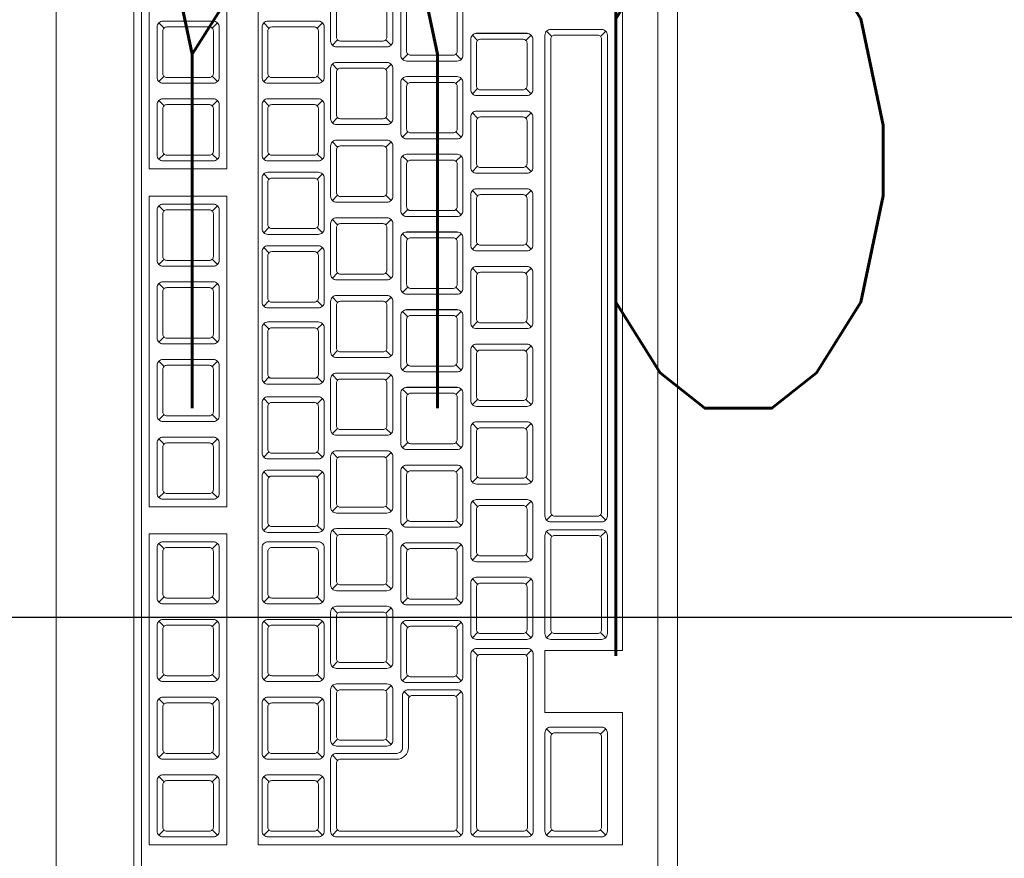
# Model space of a CAD drawing. Header units: millimetres. Extents: x 24385 to 79107, y -56478 to -23676.
# Tile 237 of 256: x 28360 to 28385, y -25867 to -25845. Entities that reach past the tile are written whole.
import ezdxf
from ezdxf.enums import TextEntityAlignment as Align

# ---------------------------------------------------------------- set-up
doc = ezdxf.new("R2010")
doc.units = ezdxf.units.MM
doc.header["$LTSCALE"] = 2
for name, color, linetype, lineweight in [('0_OPIS', 7, 'Continuous', 13), ('3DPLAN_A_TABELKA POMIESZCZEŃ', 7, 'Continuous', 0), ('Opisy', 7, 'Continuous', 13)]:
    doc.layers.add(name, color=color, linetype=linetype, lineweight=lineweight)
for name, color, linetype in [('3DPLAN_A_KRESKOWANIE 1', 253, 'Continuous'), ('3DPLAN_A_OPIS', 8, 'Continuous'), ('_WLK_oznaczenia', 211, 'Continuous')]:
    doc.layers.add(name, color=color, linetype=linetype)
doc.layers.add('FURNITURE ZD 1 500', color=7, linetype='Continuous', lineweight=13, true_color=0x9fa8a5)
doc.styles.add('ARIAL', font='arial.ttf')
doc.styles.add('GRZEJNIK', font='simplex.shx', dxfattribs={"width": 0.7})

# ---------------------------------------------------------------- blocks, each defined once
blk = doc.blocks.new('kondygnacja -1')
at = {"layer": '3DPLAN_A_KRESKOWANIE 1'}
h = blk.add_hatch(dxfattribs=at)
h.set_pattern_fill('ANSI31', color=256, scale=7.5, style=0)
h.set_pattern_definition([(45, (23044.838, -26883.88), (-16.83798, 16.83798), [])])
h.paths.add_polyline_path([(31677.485, -24430.84), (30214.868, -24430.84), (30214.868, -24470.84), (30429.606, -24470.84), (30429.606, -24477.84), (30447.606, -24477.84), (30447.606, -24818.84), (30476.606, -24818.84), (30476.606, -24470.84), (31012.606, -24470.84), (31012.606, -24478.84), (31079.606, -24478.84), (31079.606, -24470.84), (31638.606, -24470.84), (31638.606, -25036.84), (31079.606, -25036.84), (31079.606, -25028.84), (31012.606, -25028.84), (31012.606, -25036.84), (30611.38, -25036.84), (30611.38, -25072.84), (31023.606, -25072.84), (31034.606, -25082.84), (31034.606, -25330.84), (31023.606, -25340.84), (30831.396, -25340.84, -0.038531), (30832.58, -25356.183), (30832.58, -25371.84), (31079.606, -25371.84), (31079.606, -25072.84), (31638.606, -25072.84), (31638.606, -25943.84), (30832.58, -25943.84), (30832.58, -26009.84), (31677.485, -26009.84)])
h.paths.add_polyline_path([(30682.606, -26009.84), (30832.58, -26009.84), (30832.58, -25943.84), (30760.606, -25943.84), (30760.606, -25454.668), (30735.606, -25464.584), (30735.606, -25943.84), (30682.606, -25943.84)])
h.paths.add_polyline_path([(30679.606, -25371.84), (30735.606, -25371.84), (30735.606, -25464.584), (30760.606, -25454.668), (30760.606, -25371.84), (30832.58, -25371.84), (30832.58, -25356.183, 0.038531), (30831.396, -25340.84), (30679.606, -25340.84)])
h.paths.add_polyline_path([(30355.83, -25371.84), (30425.606, -25371.84), (30425.606, -25379.84), (30463.606, -25379.84), (30463.606, -25424.739), (30471.606, -25424.739), (30471.606, -25395.84), (30533.606, -25395.84), (30533.606, -25371.84), (30576.606, -25371.84), (30576.606, -25341.84), (30472.606, -25341.84), (30472.606, -25326.84), (30427.606, -25326.84), (30427.606, -25341.84), (30355.83, -25341.84)])
h.paths.add_polyline_path([(30456.606, -25936.84), (30425.606, -25936.84), (30425.606, -25945.84), (30380.606, -25945.84), (30380.606, -26009.84), (30512.606, -26009.84), (30512.606, -25943.84), (30466.606, -25943.84), (30466.606, -25712.84), (30456.606, -25712.84)])
h.paths.add_polyline_path([(28888.606, -25941.84), (28888.606, -26009.84), (29013.606, -26009.84), (29013.606, -25941.84)])
h.paths.add_polyline_path([(28591.166, -26009.84), (28591.166, -25944.84), (28547.606, -25944.84), (28547.606, -26009.84)])
h.paths.add_polyline_path([(28624.606, -25870.534), (28654.797, -25870.534), (28654.797, -25924.534), (28624.606, -25924.534), (28624.606, -25944.84), (28591.166, -25944.84), (28591.166, -26009.84), (28713.606, -26009.84), (28713.606, -25941.84), (28672.606, -25941.84), (28672.606, -25932.84), (28657.606, -25932.84), (28657.606, -25716.84), (28624.606, -25716.84)])
h.paths.add_polyline_path([(28372.606, -25944.84), (28328.606, -25944.84), (28328.606, -25907.84), (28282.606, -25907.84), (28282.606, -25944.84), (28248.606, -25944.84), (28248.606, -26009.84), (28372.606, -26009.84)])
h.paths.add_polyline_path([(28092.606, -25563.84), (28054.606, -25563.84), (28054.606, -25383.84), (28067.602, -25383.84), (28067.606, -25375.84), (28340.606, -25375.84), (28340.606, -25341.84), (28070.606, -25341.84), (28070.606, -25332.84), (28030.606, -25332.84), (28030.606, -25395.598), (28048.707, -25395.598), (28048.707, -25449.598), (28030.606, -25449.598), (28030.606, -26009.84), (28073.606, -26009.84), (28073.606, -25944.84), (28054.606, -25944.84), (28054.606, -25668.84), (28092.606, -25668.84)])
h.paths.add_polyline_path([(27949.606, -25495.746), (27949.606, -25507.746), (27983.295, -25507.746), (27983.295, -25521.746), (27949.606, -25521.746), (27949.606, -25531.84), (27999.606, -25531.84), (27999.606, -25934.84), (27982.606, -25934.84), (27982.606, -25942.84), (27947.606, -25942.84), (27947.606, -26009.84), (28026.624, -26009.84), (28026.624, -25449.598), (27999.606, -25449.598), (27999.606, -25463.84), (27949.606, -25463.84), (27949.606, -25481.746), (27983.295, -25481.746), (27983.295, -25495.746)])
h.paths.add_polyline_path([(27982.606, -25361.84), (27952.606, -25361.84), (27952.606, -25332.84), (28026.624, -25332.84), (28026.624, -25395.598), (27999.606, -25395.598), (27999.606, -25377.84), (27982.606, -25377.84)])
h.paths.add_polyline_path([(26818.606, -25892.84), (26781.485, -25892.84), (26781.485, -26009.84), (26894.541, -26009.84), (26894.541, -25942.84), (26830.606, -25942.84), (26830.606, -25930.84), (26818.606, -25930.84)])
h.paths.add_polyline_path([(26894.541, -26009.84), (27115.936, -26009.84), (27115.936, -25942.84), (26894.541, -25942.84)])
h.paths.add_polyline_path([(27115.936, -25942.84), (27115.936, -26009.84), (27466.606, -26009.84), (27466.606, -25942.84), (27427.606, -25942.84), (27427.606, -25933.84), (27384.606, -25933.84), (27384.606, -25942.84)])
h.paths.add_polyline_path([(27641.606, -25942.84), (27641.606, -26009.84), (27802.606, -26009.84), (27802.606, -25942.84)])
h.paths.add_polyline_path([(30621.105, -25040.467), (30688.374, -25040.467), (30688.374, -25072.867), (30621.105, -25072.867)], flags=24)
at = {"layer": 'FURNITURE ZD 1 500', "lineweight": 0}
for p, q in [((28365.706, -25866.49), (28365.706, -25837.59)), ((28375.094, -25842.19), (28375.094, -25861.49)), ((28363.285, -25845.467), (28363.15, -25845.332)), ((28364.526, -25845.467), (28364.662, -25845.332)), ((28365.988, -25845.467), (28365.853, -25845.332)), ((28367.23, -25845.467), (28367.365, -25845.332)), ((28371.362, -25845.784), (28371.227, -25845.649)), ((28371.326, -25845.602), (28372.634, -25845.602)), ((28372.603, -25845.784), (28372.739, -25845.649)), ((28373.273, -25845.68), (28373.137, -25845.544)), ((28374.523, -25845.68), (28374.659, -25845.544)), ((28367.755, -25845.771), (28367.62, -25845.907)), ((28368.996, -25845.771), (28369.132, -25845.907)), ((28369.562, -25846.138), (28369.427, -25846.273)), ((28370.804, -25846.138), (28370.939, -25846.273)), ((28367.755, -25846.53), (28367.62, -25846.395)), ((28368.996, -25846.53), (28369.132, -25846.395)), ((28363.285, -25846.709), (28363.15, -25846.844)), ((28364.526, -25846.709), (28364.662, -25846.844)), ((28365.988, -25846.709), (28365.853, -25846.844)), ((28367.23, -25846.709), (28367.365, -25846.844)), ((28369.526, -25846.715), (28370.835, -25846.715)), ((28369.562, -25846.897), (28369.427, -25846.761)), ((28370.804, -25846.897), (28370.939, -25846.761)), ((28371.362, -25847.025), (28371.227, -25847.161)), ((28372.603, -25847.025), (28372.739, -25847.161)), ((28363.285, -25847.467), (28363.15, -25847.332)), ((28364.526, -25847.467), (28364.662, -25847.332)), ((28365.988, -25847.467), (28365.853, -25847.332)), ((28367.23, -25847.467), (28367.365, -25847.332)), ((28371.362, -25847.784), (28371.227, -25847.649)), ((28371.326, -25847.602), (28372.634, -25847.602)), ((28372.603, -25847.784), (28372.739, -25847.649)), ((28367.755, -25847.771), (28367.62, -25847.907)), ((28368.996, -25847.771), (28369.132, -25847.907)), ((28369.562, -25848.138), (28369.427, -25848.273)), ((28370.804, -25848.138), (28370.939, -25848.273)), ((28367.755, -25848.53), (28367.62, -25848.395)), ((28368.996, -25848.53), (28369.132, -25848.395)), ((28363.285, -25848.709), (28363.15, -25848.844)), ((28364.526, -25848.709), (28364.662, -25848.844)), ((28365.988, -25848.709), (28365.853, -25848.844)), ((28367.23, -25848.709), (28367.365, -25848.844)), ((28369.562, -25848.897), (28369.427, -25848.761)), ((28369.526, -25848.715), (28370.835, -25848.715)), ((28370.804, -25848.897), (28370.939, -25848.761)), ((28371.362, -25849.025), (28371.227, -25849.161)), ((28372.603, -25849.025), (28372.739, -25849.161)), ((28365.988, -25849.357), (28365.853, -25849.222)), ((28367.23, -25849.357), (28367.365, -25849.222)), ((28367.755, -25849.771), (28367.62, -25849.907)), ((28368.996, -25849.771), (28369.132, -25849.907)), ((28371.362, -25849.784), (28371.227, -25849.649)), ((28371.326, -25849.602), (28372.634, -25849.602)), ((28372.603, -25849.784), (28372.739, -25849.649)), ((28363.285, -25850.177), (28363.15, -25850.042)), ((28364.526, -25850.177), (28364.662, -25850.042)), ((28369.562, -25850.138), (28369.427, -25850.273)), ((28370.804, -25850.138), (28370.939, -25850.273)), ((28367.755, -25850.53), (28367.62, -25850.395)), ((28368.996, -25850.53), (28369.132, -25850.395)), ((28365.988, -25850.598), (28365.853, -25850.734)), ((28367.23, -25850.598), (28367.365, -25850.734)), ((28369.562, -25850.897), (28369.427, -25850.761)), ((28369.526, -25850.715), (28370.835, -25850.715)), ((28370.804, -25850.897), (28370.939, -25850.761)), ((28371.362, -25851.025), (28371.227, -25851.161)), ((28372.603, -25851.025), (28372.739, -25851.161)), ((28365.988, -25851.251), (28365.853, -25851.115)), ((28367.23, -25851.251), (28367.365, -25851.115)), ((28363.285, -25851.419), (28363.15, -25851.554)), ((28364.526, -25851.419), (28364.662, -25851.554)), ((28367.755, -25851.771), (28367.62, -25851.907)), ((28368.996, -25851.771), (28369.132, -25851.907)), ((28371.362, -25851.784), (28371.227, -25851.649)), ((28371.326, -25851.602), (28372.634, -25851.602)), ((28372.603, -25851.784), (28372.739, -25851.649)), ((28363.285, -25852.177), (28363.15, -25852.042)), ((28364.526, -25852.177), (28364.662, -25852.042)), ((28369.562, -25852.138), (28369.427, -25852.273)), ((28370.804, -25852.138), (28370.939, -25852.273)), ((28365.988, -25852.492), (28365.853, -25852.628)), ((28367.23, -25852.492), (28367.365, -25852.628)), ((28367.755, -25852.53), (28367.62, -25852.395)), ((28368.996, -25852.53), (28369.132, -25852.395)), ((28369.562, -25852.897), (28369.427, -25852.761)), ((28369.526, -25852.715), (28370.835, -25852.715)), ((28370.804, -25852.897), (28370.939, -25852.761)), ((28365.988, -25853.213), (28365.853, -25853.077)), ((28367.23, -25853.213), (28367.365, -25853.077)), ((28371.362, -25853.025), (28371.227, -25853.161)), ((28372.603, -25853.025), (28372.739, -25853.161)), ((28363.285, -25853.419), (28363.15, -25853.554)), ((28364.526, -25853.419), (28364.662, -25853.554)), ((28367.755, -25853.771), (28367.62, -25853.907)), ((28368.996, -25853.771), (28369.132, -25853.907)), ((28371.362, -25853.784), (28371.227, -25853.649)), ((28371.326, -25853.602), (28372.634, -25853.602)), ((28372.603, -25853.784), (28372.739, -25853.649)), ((28363.285, -25854.177), (28363.15, -25854.042)), ((28364.526, -25854.177), (28364.662, -25854.042)), ((28369.562, -25854.138), (28369.427, -25854.273)), ((28370.804, -25854.138), (28370.939, -25854.273)), ((28365.988, -25854.454), (28365.853, -25854.589)), ((28367.23, -25854.454), (28367.365, -25854.589)), ((28367.755, -25854.53), (28367.62, -25854.395)), ((28368.996, -25854.53), (28369.132, -25854.395)), ((28369.562, -25854.897), (28369.427, -25854.761)), ((28369.526, -25854.715), (28370.835, -25854.715)), ((28370.804, -25854.897), (28370.939, -25854.761)), ((28365.988, -25855.137), (28365.853, -25855.002)), ((28367.23, -25855.137), (28367.365, -25855.002)), ((28371.362, -25855.025), (28371.227, -25855.161)), ((28372.603, -25855.025), (28372.739, -25855.161)), ((28363.285, -25855.419), (28363.15, -25855.554)), ((28364.526, -25855.419), (28364.662, -25855.554)), ((28371.326, -25855.602), (28372.634, -25855.602)), ((28367.755, -25855.771), (28367.62, -25855.907)), ((28368.996, -25855.771), (28369.132, -25855.907)), ((28371.362, -25855.784), (28371.227, -25855.649)), ((28372.603, -25855.784), (28372.739, -25855.649)), ((28363.285, -25856.177), (28363.15, -25856.042)), ((28364.526, -25856.177), (28364.662, -25856.042)), ((28365.988, -25856.378), (28365.853, -25856.514)), ((28367.23, -25856.378), (28367.365, -25856.514)), ((28369.562, -25856.138), (28369.427, -25856.273)), ((28370.804, -25856.138), (28370.939, -25856.273)), ((28367.755, -25856.53), (28367.62, -25856.395)), ((28368.996, -25856.53), (28369.132, -25856.395)), ((28369.562, -25856.897), (28369.427, -25856.761)), ((28369.526, -25856.715), (28370.835, -25856.715)), ((28370.804, -25856.897), (28370.939, -25856.761)), ((28365.988, -25857.028), (28365.853, -25856.893)), ((28367.23, -25857.028), (28367.365, -25856.893)), ((28371.362, -25857.025), (28371.227, -25857.161)), ((28372.603, -25857.025), (28372.739, -25857.161)), ((28363.285, -25857.419), (28363.15, -25857.554)), ((28364.526, -25857.419), (28364.662, -25857.554)), ((28371.362, -25857.784), (28371.227, -25857.649)), ((28371.326, -25857.602), (28372.634, -25857.602)), ((28372.603, -25857.784), (28372.739, -25857.649)), ((28367.755, -25857.771), (28367.62, -25857.907)), ((28368.996, -25857.771), (28369.132, -25857.907)), ((28369.562, -25858.138), (28369.427, -25858.273)), ((28370.804, -25858.138), (28370.939, -25858.273)), ((28373.273, -25858), (28373.137, -25858.136)), ((28374.523, -25858), (28374.659, -25858.136)), ((28365.988, -25858.27), (28365.853, -25858.405)), ((28367.23, -25858.27), (28367.365, -25858.405)), ((28367.755, -25858.53), (28367.62, -25858.395)), ((28368.996, -25858.53), (28369.132, -25858.395)), ((28373.273, -25858.559), (28373.137, -25858.424)), ((28374.523, -25858.559), (28374.659, -25858.424)), ((28363.285, -25858.869), (28363.15, -25858.734)), ((28364.526, -25858.869), (28364.662, -25858.734)), ((28369.562, -25858.897), (28369.427, -25858.761)), ((28369.526, -25858.715), (28370.835, -25858.715)), ((28370.804, -25858.897), (28370.939, -25858.761)), ((28371.362, -25859.025), (28371.227, -25859.161)), ((28372.603, -25859.025), (28372.739, -25859.161)), ((28371.362, -25859.784), (28371.227, -25859.649)), ((28371.326, -25859.602), (28372.634, -25859.602)), ((28372.603, -25859.784), (28372.739, -25859.649)), ((28367.755, -25859.771), (28367.62, -25859.907)), ((28368.996, -25859.771), (28369.132, -25859.907)), ((28363.285, -25860.11), (28363.15, -25860.246)), ((28364.526, -25860.11), (28364.662, -25860.246)), ((28365.99, -25860.11), (28365.854, -25860.246)), ((28367.231, -25860.11), (28367.366, -25860.246)), ((28369.562, -25860.138), (28369.427, -25860.273)), ((28370.804, -25860.138), (28370.939, -25860.273)), ((28367.755, -25860.53), (28367.62, -25860.395)), ((28368.996, -25860.53), (28369.132, -25860.395)), ((28363.285, -25860.869), (28363.15, -25860.734)), ((28364.526, -25860.869), (28364.662, -25860.734)), ((28365.99, -25860.869), (28365.854, -25860.734)), ((28367.231, -25860.869), (28367.366, -25860.734)), ((28369.562, -25860.897), (28369.427, -25860.761)), ((28369.526, -25860.715), (28370.835, -25860.715)), ((28370.804, -25860.897), (28370.939, -25860.761)), ((28371.362, -25861.025), (28371.227, -25861.161)), ((28372.603, -25861.025), (28372.739, -25861.161)), ((28373.273, -25861.025), (28373.137, -25861.161)), ((28374.523, -25861.025), (28374.659, -25861.161)), ((28371.364, -25861.618), (28371.228, -25861.483)), ((28372.614, -25861.618), (28372.75, -25861.483)), ((28373.094, -25861.49), (28375.094, -25861.49)), ((28373.094, -25861.49), (28373.094, -25863.09)), ((28367.755, -25861.771), (28367.62, -25861.907)), ((28368.996, -25861.771), (28369.132, -25861.907)), ((28363.285, -25862.11), (28363.15, -25862.246)), ((28364.526, -25862.11), (28364.662, -25862.246)), ((28365.99, -25862.11), (28365.854, -25862.246)), ((28367.231, -25862.11), (28367.366, -25862.246)), ((28369.562, -25862.138), (28369.427, -25862.273)), ((28370.804, -25862.138), (28370.939, -25862.273)), ((28367.755, -25862.53), (28367.62, -25862.395)), ((28368.996, -25862.53), (28369.132, -25862.395)), ((28369.471, -25862.545), (28369.606, -25862.68)), ((28370.939, -25862.545), (28370.804, -25862.68)), ((28363.285, -25862.869), (28363.15, -25862.734)), ((28364.526, -25862.869), (28364.662, -25862.734)), ((28365.99, -25862.869), (28365.854, -25862.734)), ((28367.231, -25862.869), (28367.366, -25862.734)), ((28373.094, -25863.09), (28375.094, -25863.09)), ((28375.094, -25863.09), (28375.094, -25866.49)), ((28373.273, -25863.642), (28373.137, -25863.506)), ((28374.523, -25863.642), (28374.659, -25863.506)), ((28367.755, -25863.771), (28367.62, -25863.907)), ((28368.996, -25863.771), (28369.132, -25863.907)), ((28363.285, -25864.11), (28363.15, -25864.246)), ((28364.526, -25864.11), (28364.662, -25864.246)), ((28365.99, -25864.11), (28365.854, -25864.246)), ((28367.231, -25864.11), (28367.366, -25864.246)), ((28367.62, -25864.184), (28367.755, -25864.319)), ((28363.285, -25864.869), (28363.15, -25864.734)), ((28364.526, -25864.869), (28364.662, -25864.734)), ((28365.99, -25864.869), (28365.854, -25864.734)), ((28367.231, -25864.869), (28367.366, -25864.734)), ((28363.285, -25866.11), (28363.15, -25866.246)), ((28364.526, -25866.11), (28364.662, -25866.246)), ((28365.99, -25866.11), (28365.854, -25866.246)), ((28367.231, -25866.11), (28367.366, -25866.246)), ((28367.62, -25866.246), (28367.755, -25866.11)), ((28370.939, -25866.246), (28370.804, -25866.11)), ((28371.364, -25866.11), (28371.228, -25866.246)), ((28372.614, -25866.11), (28372.75, -25866.246)), ((28373.273, -25866.108), (28373.137, -25866.243)), ((28374.523, -25866.108), (28374.659, -25866.243)), ((28365.706, -25866.49), (28375.094, -25866.49))]:
    blk.add_line(p, q, dxfattribs=at)
for points in [[(28360.706, -25836.59), (28376.306, -25836.59, -0.414214), (28376.506, -25836.79), (28376.506, -25882.39, -0.414214), (28376.306, -25882.59), (28360.706, -25882.59, -0.414214), (28360.506, -25882.39), (28360.506, -25836.79, -0.414214)], [(28367.726, -25845.951, -0.414214), (28367.576, -25845.801), (28367.576, -25844.501, -0.414214), (28367.726, -25844.351), (28369.026, -25844.351, -0.414214), (28369.176, -25844.501), (28369.176, -25845.801, -0.414214), (28369.026, -25845.951)], [(28367.726, -25845.701), (28367.726, -25844.601, -0.414214), (28367.826, -25844.501), (28368.926, -25844.501, -0.414214), (28369.026, -25844.601), (28369.026, -25845.701, -0.414214), (28368.926, -25845.801), (28367.826, -25845.801, -0.414214)], [(28369.533, -25846.317, -0.414214), (28369.383, -25846.167), (28369.383, -25844.867, -0.414214), (28369.533, -25844.717), (28370.833, -25844.717, -0.414214), (28370.983, -25844.867), (28370.983, -25846.167, -0.414214), (28370.833, -25846.317)], [(28369.533, -25846.067), (28369.533, -25844.967, -0.414214), (28369.633, -25844.867), (28370.733, -25844.867, -0.414214), (28370.833, -25844.967), (28370.833, -25846.067, -0.414214), (28370.733, -25846.167), (28369.633, -25846.167, -0.414214)], [(28363.256, -25846.888, -0.414214), (28363.106, -25846.738), (28363.106, -25845.438, -0.414214), (28363.256, -25845.288), (28364.556, -25845.288, -0.414214), (28364.706, -25845.438), (28364.706, -25846.738, -0.414214), (28364.556, -25846.888)], [(28363.256, -25846.638), (28363.256, -25845.538, -0.414214), (28363.356, -25845.438), (28364.456, -25845.438, -0.414214), (28364.556, -25845.538), (28364.556, -25846.638, -0.414214), (28364.456, -25846.738), (28363.356, -25846.738, -0.414214)], [(28365.959, -25846.888, -0.414214), (28365.809, -25846.738), (28365.809, -25845.438, -0.414214), (28365.959, -25845.288), (28367.259, -25845.288, -0.414214), (28367.409, -25845.438), (28367.409, -25846.738, -0.414214), (28367.259, -25846.888)], [(28365.959, -25846.638), (28365.959, -25845.538, -0.414214), (28366.059, -25845.438), (28367.159, -25845.438, -0.414214), (28367.259, -25845.538), (28367.259, -25846.638, -0.414214), (28367.159, -25846.738), (28366.059, -25846.738, -0.414214)], [(28371.333, -25847.205, -0.414214), (28371.183, -25847.055), (28371.183, -25845.755, -0.414214), (28371.333, -25845.605), (28372.633, -25845.605, -0.414214), (28372.783, -25845.755), (28372.783, -25847.055, -0.414214), (28372.633, -25847.205)], [(28374.552, -25858.18), (28373.244, -25858.18, -0.414214), (28373.094, -25858.03), (28373.094, -25845.65, -0.414214), (28373.244, -25845.5), (28374.552, -25845.5, -0.414214), (28374.702, -25845.65), (28374.702, -25858.03, -0.414214)], [(28374.452, -25845.65), (28373.344, -25845.65, 0.414214), (28373.244, -25845.75), (28373.244, -25857.93, 0.414214), (28373.344, -25858.03), (28374.452, -25858.03, 0.414214), (28374.552, -25857.93), (28374.552, -25845.75, 0.414214)], [(28371.333, -25846.955), (28371.333, -25845.855, -0.414214), (28371.433, -25845.755), (28372.533, -25845.755, -0.414214), (28372.633, -25845.855), (28372.633, -25846.955, -0.414214), (28372.533, -25847.055), (28371.433, -25847.055, -0.414214)], [(28367.726, -25847.951, -0.414214), (28367.576, -25847.801), (28367.576, -25846.501, -0.414214), (28367.726, -25846.351), (28369.026, -25846.351, -0.414214), (28369.176, -25846.501), (28369.176, -25847.801, -0.414214), (28369.026, -25847.951)], [(28367.726, -25847.701), (28367.726, -25846.601, -0.414214), (28367.826, -25846.501), (28368.926, -25846.501, -0.414214), (28369.026, -25846.601), (28369.026, -25847.701, -0.414214), (28368.926, -25847.801), (28367.826, -25847.801, -0.414214)], [(28369.533, -25848.317, -0.414214), (28369.383, -25848.167), (28369.383, -25846.867, -0.414214), (28369.533, -25846.717), (28370.833, -25846.717, -0.414214), (28370.983, -25846.867), (28370.983, -25848.167, -0.414214), (28370.833, -25848.317)], [(28369.533, -25848.067), (28369.533, -25846.967, -0.414214), (28369.633, -25846.867), (28370.733, -25846.867, -0.414214), (28370.833, -25846.967), (28370.833, -25848.067, -0.414214), (28370.733, -25848.167), (28369.633, -25848.167, -0.414214)], [(28363.256, -25848.888, -0.414214), (28363.106, -25848.738), (28363.106, -25847.438, -0.414214), (28363.256, -25847.288), (28364.556, -25847.288, -0.414214), (28364.706, -25847.438), (28364.706, -25848.738, -0.414214), (28364.556, -25848.888)], [(28363.256, -25848.638), (28363.256, -25847.538, -0.414214), (28363.356, -25847.438), (28364.456, -25847.438, -0.414214), (28364.556, -25847.538), (28364.556, -25848.638, -0.414214), (28364.456, -25848.738), (28363.356, -25848.738, -0.414214)], [(28365.959, -25848.888, -0.414214), (28365.809, -25848.738), (28365.809, -25847.438, -0.414214), (28365.959, -25847.288), (28367.259, -25847.288, -0.414214), (28367.409, -25847.438), (28367.409, -25848.738, -0.414214), (28367.259, -25848.888)], [(28365.959, -25848.638), (28365.959, -25847.538, -0.414214), (28366.059, -25847.438), (28367.159, -25847.438, -0.414214), (28367.259, -25847.538), (28367.259, -25848.638, -0.414214), (28367.159, -25848.738), (28366.059, -25848.738, -0.414214)], [(28371.333, -25849.205, -0.414214), (28371.183, -25849.055), (28371.183, -25847.755, -0.414214), (28371.333, -25847.605), (28372.633, -25847.605, -0.414214), (28372.783, -25847.755), (28372.783, -25849.055, -0.414214), (28372.633, -25849.205)], [(28371.333, -25848.955), (28371.333, -25847.855, -0.414214), (28371.433, -25847.755), (28372.533, -25847.755, -0.414214), (28372.633, -25847.855), (28372.633, -25848.955, -0.414214), (28372.533, -25849.055), (28371.433, -25849.055, -0.414214)], [(28367.726, -25849.951, -0.414214), (28367.576, -25849.801), (28367.576, -25848.501, -0.414214), (28367.726, -25848.351), (28369.026, -25848.351, -0.414214), (28369.176, -25848.501), (28369.176, -25849.801, -0.414214), (28369.026, -25849.951)], [(28367.726, -25849.701), (28367.726, -25848.601, -0.414214), (28367.826, -25848.501), (28368.926, -25848.501, -0.414214), (28369.026, -25848.601), (28369.026, -25849.701, -0.414214), (28368.926, -25849.801), (28367.826, -25849.801, -0.414214)], [(28369.533, -25850.317, -0.414214), (28369.383, -25850.167), (28369.383, -25848.867, -0.414214), (28369.533, -25848.717), (28370.833, -25848.717, -0.414214), (28370.983, -25848.867), (28370.983, -25850.167, -0.414214), (28370.833, -25850.317)], [(28369.533, -25850.067), (28369.533, -25848.967, -0.414214), (28369.633, -25848.867), (28370.733, -25848.867, -0.414214), (28370.833, -25848.967), (28370.833, -25850.067, -0.414214), (28370.733, -25850.167), (28369.633, -25850.167, -0.414214)], [(28365.959, -25850.778, -0.414214), (28365.809, -25850.628), (28365.809, -25849.328, -0.414214), (28365.959, -25849.178), (28367.259, -25849.178, -0.414214), (28367.409, -25849.328), (28367.409, -25850.628, -0.414214), (28367.259, -25850.778)], [(28365.959, -25850.528), (28365.959, -25849.428, -0.414214), (28366.059, -25849.328), (28367.159, -25849.328, -0.414214), (28367.259, -25849.428), (28367.259, -25850.528, -0.414214), (28367.159, -25850.628), (28366.059, -25850.628, -0.414214)], [(28371.333, -25851.205, -0.414214), (28371.183, -25851.055), (28371.183, -25849.755, -0.414214), (28371.333, -25849.605), (28372.633, -25849.605, -0.414214), (28372.783, -25849.755), (28372.783, -25851.055, -0.414214), (28372.633, -25851.205)], [(28371.333, -25850.955), (28371.333, -25849.855, -0.414214), (28371.433, -25849.755), (28372.533, -25849.755, -0.414214), (28372.633, -25849.855), (28372.633, -25850.955, -0.414214), (28372.533, -25851.055), (28371.433, -25851.055, -0.414214)], [(28363.256, -25851.598, -0.414214), (28363.106, -25851.448), (28363.106, -25850.148, -0.414214), (28363.256, -25849.998), (28364.556, -25849.998, -0.414214), (28364.706, -25850.148), (28364.706, -25851.448, -0.414214), (28364.556, -25851.598)], [(28363.256, -25851.348), (28363.256, -25850.248, -0.414214), (28363.356, -25850.148), (28364.456, -25850.148, -0.414214), (28364.556, -25850.248), (28364.556, -25851.348, -0.414214), (28364.456, -25851.448), (28363.356, -25851.448, -0.414214)], [(28367.726, -25851.951, -0.414214), (28367.576, -25851.801), (28367.576, -25850.501, -0.414214), (28367.726, -25850.351), (28369.026, -25850.351, -0.414214), (28369.176, -25850.501), (28369.176, -25851.801, -0.414214), (28369.026, -25851.951)], [(28367.726, -25851.701), (28367.726, -25850.601, -0.414214), (28367.826, -25850.501), (28368.926, -25850.501, -0.414214), (28369.026, -25850.601), (28369.026, -25851.701, -0.414214), (28368.926, -25851.801), (28367.826, -25851.801, -0.414214)], [(28369.533, -25852.317, -0.414214), (28369.383, -25852.167), (28369.383, -25850.867, -0.414214), (28369.533, -25850.717), (28370.833, -25850.717, -0.414214), (28370.983, -25850.867), (28370.983, -25852.167, -0.414214), (28370.833, -25852.317)], [(28369.533, -25852.067), (28369.533, -25850.967, -0.414214), (28369.633, -25850.867), (28370.733, -25850.867, -0.414214), (28370.833, -25850.967), (28370.833, -25852.067, -0.414214), (28370.733, -25852.167), (28369.633, -25852.167, -0.414214)], [(28365.959, -25852.672, -0.414214), (28365.809, -25852.522), (28365.809, -25851.222, -0.414214), (28365.959, -25851.072), (28367.259, -25851.072, -0.414214), (28367.409, -25851.222), (28367.409, -25852.522, -0.414214), (28367.259, -25852.672)], [(28365.959, -25852.422), (28365.959, -25851.322, -0.414214), (28366.059, -25851.222), (28367.159, -25851.222, -0.414214), (28367.259, -25851.322), (28367.259, -25852.422, -0.414214), (28367.159, -25852.522), (28366.059, -25852.522, -0.414214)], [(28371.333, -25853.205, -0.414214), (28371.183, -25853.055), (28371.183, -25851.755, -0.414214), (28371.333, -25851.605), (28372.633, -25851.605, -0.414214), (28372.783, -25851.755), (28372.783, -25853.055, -0.414214), (28372.633, -25853.205)], [(28371.333, -25852.955), (28371.333, -25851.855, -0.414214), (28371.433, -25851.755), (28372.533, -25851.755, -0.414214), (28372.633, -25851.855), (28372.633, -25852.955, -0.414214), (28372.533, -25853.055), (28371.433, -25853.055, -0.414214)], [(28363.256, -25853.598, -0.414214), (28363.106, -25853.448), (28363.106, -25852.148, -0.414214), (28363.256, -25851.998), (28364.556, -25851.998, -0.414214), (28364.706, -25852.148), (28364.706, -25853.448, -0.414214), (28364.556, -25853.598)], [(28363.256, -25853.348), (28363.256, -25852.248, -0.414214), (28363.356, -25852.148), (28364.456, -25852.148, -0.414214), (28364.556, -25852.248), (28364.556, -25853.348, -0.414214), (28364.456, -25853.448), (28363.356, -25853.448, -0.414214)], [(28367.726, -25853.951, -0.414214), (28367.576, -25853.801), (28367.576, -25852.501, -0.414214), (28367.726, -25852.351), (28369.026, -25852.351, -0.414214), (28369.176, -25852.501), (28369.176, -25853.801, -0.414214), (28369.026, -25853.951)], [(28367.726, -25853.701), (28367.726, -25852.601, -0.414214), (28367.826, -25852.501), (28368.926, -25852.501, -0.414214), (28369.026, -25852.601), (28369.026, -25853.701, -0.414214), (28368.926, -25853.801), (28367.826, -25853.801, -0.414214)], [(28369.533, -25854.317, -0.414214), (28369.383, -25854.167), (28369.383, -25852.867, -0.414214), (28369.533, -25852.717), (28370.833, -25852.717, -0.414214), (28370.983, -25852.867), (28370.983, -25854.167, -0.414214), (28370.833, -25854.317)], [(28365.959, -25854.633, -0.414214), (28365.809, -25854.483), (28365.809, -25853.183, -0.414214), (28365.959, -25853.033), (28367.259, -25853.033, -0.414214), (28367.409, -25853.183), (28367.409, -25854.483, -0.414214), (28367.259, -25854.633)], [(28369.533, -25854.067), (28369.533, -25852.967, -0.414214), (28369.633, -25852.867), (28370.733, -25852.867, -0.414214), (28370.833, -25852.967), (28370.833, -25854.067, -0.414214), (28370.733, -25854.167), (28369.633, -25854.167, -0.414214)], [(28365.959, -25854.383), (28365.959, -25853.283, -0.414214), (28366.059, -25853.183), (28367.159, -25853.183, -0.414214), (28367.259, -25853.283), (28367.259, -25854.383, -0.414214), (28367.159, -25854.483), (28366.059, -25854.483, -0.414214)], [(28371.333, -25855.205, -0.414214), (28371.183, -25855.055), (28371.183, -25853.755, -0.414214), (28371.333, -25853.605), (28372.633, -25853.605, -0.414214), (28372.783, -25853.755), (28372.783, -25855.055, -0.414214), (28372.633, -25855.205)], [(28371.333, -25854.955), (28371.333, -25853.855, -0.414214), (28371.433, -25853.755), (28372.533, -25853.755, -0.414214), (28372.633, -25853.855), (28372.633, -25854.955, -0.414214), (28372.533, -25855.055), (28371.433, -25855.055, -0.414214)], [(28363.256, -25855.598, -0.414214), (28363.106, -25855.448), (28363.106, -25854.148, -0.414214), (28363.256, -25853.998), (28364.556, -25853.998, -0.414214), (28364.706, -25854.148), (28364.706, -25855.448, -0.414214), (28364.556, -25855.598)], [(28363.256, -25855.348), (28363.256, -25854.248, -0.414214), (28363.356, -25854.148), (28364.456, -25854.148, -0.414214), (28364.556, -25854.248), (28364.556, -25855.348, -0.414214), (28364.456, -25855.448), (28363.356, -25855.448, -0.414214)], [(28367.726, -25855.951, -0.414214), (28367.576, -25855.801), (28367.576, -25854.501, -0.414214), (28367.726, -25854.351), (28369.026, -25854.351, -0.414214), (28369.176, -25854.501), (28369.176, -25855.801, -0.414214), (28369.026, -25855.951)], [(28367.726, -25855.701), (28367.726, -25854.601, -0.414214), (28367.826, -25854.501), (28368.926, -25854.501, -0.414214), (28369.026, -25854.601), (28369.026, -25855.701, -0.414214), (28368.926, -25855.801), (28367.826, -25855.801, -0.414214)], [(28369.533, -25856.317, -0.414214), (28369.383, -25856.167), (28369.383, -25854.867, -0.414214), (28369.533, -25854.717), (28370.833, -25854.717, -0.414214), (28370.983, -25854.867), (28370.983, -25856.167, -0.414214), (28370.833, -25856.317)], [(28365.959, -25856.558, -0.414214), (28365.809, -25856.408), (28365.809, -25855.108, -0.414214), (28365.959, -25854.958), (28367.259, -25854.958, -0.414214), (28367.409, -25855.108), (28367.409, -25856.408, -0.414214), (28367.259, -25856.558)], [(28365.959, -25856.308), (28365.959, -25855.208, -0.414214), (28366.059, -25855.108), (28367.159, -25855.108, -0.414214), (28367.259, -25855.208), (28367.259, -25856.308, -0.414214), (28367.159, -25856.408), (28366.059, -25856.408, -0.414214)], [(28369.533, -25856.067), (28369.533, -25854.967, -0.414214), (28369.633, -25854.867), (28370.733, -25854.867, -0.414214), (28370.833, -25854.967), (28370.833, -25856.067, -0.414214), (28370.733, -25856.167), (28369.633, -25856.167, -0.414214)], [(28371.333, -25857.205, -0.414214), (28371.183, -25857.055), (28371.183, -25855.755, -0.414214), (28371.333, -25855.605), (28372.633, -25855.605, -0.414214), (28372.783, -25855.755), (28372.783, -25857.055, -0.414214), (28372.633, -25857.205)], [(28371.333, -25856.955), (28371.333, -25855.855, -0.414214), (28371.433, -25855.755), (28372.533, -25855.755, -0.414214), (28372.633, -25855.855), (28372.633, -25856.955, -0.414214), (28372.533, -25857.055), (28371.433, -25857.055, -0.414214)], [(28363.256, -25857.598, -0.414214), (28363.106, -25857.448), (28363.106, -25856.148, -0.414214), (28363.256, -25855.998), (28364.556, -25855.998, -0.414214), (28364.706, -25856.148), (28364.706, -25857.448, -0.414214), (28364.556, -25857.598)], [(28363.256, -25857.348), (28363.256, -25856.248, -0.414214), (28363.356, -25856.148), (28364.456, -25856.148, -0.414214), (28364.556, -25856.248), (28364.556, -25857.348, -0.414214), (28364.456, -25857.448), (28363.356, -25857.448, -0.414214)], [(28367.726, -25857.951, -0.414214), (28367.576, -25857.801), (28367.576, -25856.501, -0.414214), (28367.726, -25856.351), (28369.026, -25856.351, -0.414214), (28369.176, -25856.501), (28369.176, -25857.801, -0.414214), (28369.026, -25857.951)], [(28367.726, -25857.701), (28367.726, -25856.601, -0.414214), (28367.826, -25856.501), (28368.926, -25856.501, -0.414214), (28369.026, -25856.601), (28369.026, -25857.701, -0.414214), (28368.926, -25857.801), (28367.826, -25857.801, -0.414214)], [(28365.959, -25858.449, -0.414214), (28365.809, -25858.299), (28365.809, -25856.999, -0.414214), (28365.959, -25856.849), (28367.259, -25856.849, -0.414214), (28367.409, -25856.999), (28367.409, -25858.299, -0.414214), (28367.259, -25858.449)], [(28369.533, -25858.317, -0.414214), (28369.383, -25858.167), (28369.383, -25856.867, -0.414214), (28369.533, -25856.717), (28370.833, -25856.717, -0.414214), (28370.983, -25856.867), (28370.983, -25858.167, -0.414214), (28370.833, -25858.317)], [(28369.533, -25858.067), (28369.533, -25856.967, -0.414214), (28369.633, -25856.867), (28370.733, -25856.867, -0.414214), (28370.833, -25856.967), (28370.833, -25858.067, -0.414214), (28370.733, -25858.167), (28369.633, -25858.167, -0.414214)], [(28365.959, -25858.199), (28365.959, -25857.099, -0.414214), (28366.059, -25856.999), (28367.159, -25856.999, -0.414214), (28367.259, -25857.099), (28367.259, -25858.199, -0.414214), (28367.159, -25858.299), (28366.059, -25858.299, -0.414214)], [(28371.333, -25859.205, -0.414214), (28371.183, -25859.055), (28371.183, -25857.755, -0.414214), (28371.333, -25857.605), (28372.633, -25857.605, -0.414214), (28372.783, -25857.755), (28372.783, -25859.055, -0.414214), (28372.633, -25859.205)], [(28371.333, -25858.955), (28371.333, -25857.855, -0.414214), (28371.433, -25857.755), (28372.533, -25857.755, -0.414214), (28372.633, -25857.855), (28372.633, -25858.955, -0.414214), (28372.533, -25859.055), (28371.433, -25859.055, -0.414214)], [(28367.726, -25859.951, -0.414214), (28367.576, -25859.801), (28367.576, -25858.501, -0.414214), (28367.726, -25858.351), (28369.026, -25858.351, -0.414214), (28369.176, -25858.501), (28369.176, -25859.801, -0.414214), (28369.026, -25859.951)], [(28373.094, -25858.53), (28373.094, -25861.055, 0.414214), (28373.244, -25861.205), (28374.552, -25861.205, 0.414214), (28374.702, -25861.055), (28374.702, -25858.53, 0.414214), (28374.552, -25858.38), (28373.244, -25858.38, 0.414214)], [(28367.726, -25859.701), (28367.726, -25858.601, -0.414214), (28367.826, -25858.501), (28368.926, -25858.501, -0.414214), (28369.026, -25858.601), (28369.026, -25859.701, -0.414214), (28368.926, -25859.801), (28367.826, -25859.801, -0.414214)], [(28373.344, -25861.055), (28374.452, -25861.055, 0.414214), (28374.552, -25860.955), (28374.552, -25858.63, 0.414214), (28374.452, -25858.53), (28373.344, -25858.53, 0.414214), (28373.244, -25858.63), (28373.244, -25860.955, 0.414214)], [(28363.256, -25860.29, -0.414214), (28363.106, -25860.14), (28363.106, -25858.84, -0.414214), (28363.256, -25858.69), (28364.556, -25858.69, -0.414214), (28364.706, -25858.84), (28364.706, -25860.14, -0.414214), (28364.556, -25860.29)], [(28363.256, -25860.04), (28363.256, -25858.94, -0.414214), (28363.356, -25858.84), (28364.456, -25858.84, -0.414214), (28364.556, -25858.94), (28364.556, -25860.04, -0.414214), (28364.456, -25860.14), (28363.356, -25860.14, -0.414214)], [(28365.96, -25860.29, -0.414214), (28365.81, -25860.14), (28365.81, -25858.84, -0.414214), (28365.96, -25858.69), (28367.26, -25858.69, -0.414214), (28367.41, -25858.84), (28367.41, -25860.14, -0.414214), (28367.26, -25860.29)], [(28365.96, -25860.04), (28365.96, -25858.94, -0.414214), (28366.06, -25858.84), (28367.16, -25858.84, -0.414214), (28367.26, -25858.94), (28367.26, -25860.04, -0.414214), (28367.16, -25860.14), (28366.06, -25860.14, -0.414214)], [(28369.533, -25860.317, -0.414214), (28369.383, -25860.167), (28369.383, -25858.867, -0.414214), (28369.533, -25858.717), (28370.833, -25858.717, -0.414214), (28370.983, -25858.867), (28370.983, -25860.167, -0.414214), (28370.833, -25860.317)], [(28369.533, -25860.067), (28369.533, -25858.967, -0.414214), (28369.633, -25858.867), (28370.733, -25858.867, -0.414214), (28370.833, -25858.967), (28370.833, -25860.067, -0.414214), (28370.733, -25860.167), (28369.633, -25860.167, -0.414214)], [(28371.333, -25861.205, -0.414214), (28371.183, -25861.055), (28371.183, -25859.755, -0.414214), (28371.333, -25859.605), (28372.633, -25859.605, -0.414214), (28372.783, -25859.755), (28372.783, -25861.055, -0.414214), (28372.633, -25861.205)], [(28371.333, -25860.955), (28371.333, -25859.855, -0.414214), (28371.433, -25859.755), (28372.533, -25859.755, -0.414214), (28372.633, -25859.855), (28372.633, -25860.955, -0.414214), (28372.533, -25861.055), (28371.433, -25861.055, -0.414214)], [(28367.726, -25861.951, -0.414214), (28367.576, -25861.801), (28367.576, -25860.501, -0.414214), (28367.726, -25860.351), (28369.026, -25860.351, -0.414214), (28369.176, -25860.501), (28369.176, -25861.801, -0.414214), (28369.026, -25861.951)], [(28363.256, -25862.29, -0.414214), (28363.106, -25862.14), (28363.106, -25860.84, -0.414214), (28363.256, -25860.69), (28364.556, -25860.69, -0.414214), (28364.706, -25860.84), (28364.706, -25862.14, -0.414214), (28364.556, -25862.29)], [(28365.96, -25862.29, -0.414214), (28365.81, -25862.14), (28365.81, -25860.84, -0.414214), (28365.96, -25860.69), (28367.26, -25860.69, -0.414214), (28367.41, -25860.84), (28367.41, -25862.14, -0.414214), (28367.26, -25862.29)], [(28367.726, -25861.701), (28367.726, -25860.601, -0.414214), (28367.826, -25860.501), (28368.926, -25860.501, -0.414214), (28369.026, -25860.601), (28369.026, -25861.701, -0.414214), (28368.926, -25861.801), (28367.826, -25861.801, -0.414214)], [(28363.256, -25862.04), (28363.256, -25860.94, -0.414214), (28363.356, -25860.84), (28364.456, -25860.84, -0.414214), (28364.556, -25860.94), (28364.556, -25862.04, -0.414214), (28364.456, -25862.14), (28363.356, -25862.14, -0.414214)], [(28365.96, -25862.04), (28365.96, -25860.94, -0.414214), (28366.06, -25860.84), (28367.16, -25860.84, -0.414214), (28367.26, -25860.94), (28367.26, -25862.04, -0.414214), (28367.16, -25862.14), (28366.06, -25862.14, -0.414214)], [(28369.533, -25862.317, -0.414214), (28369.383, -25862.167), (28369.383, -25860.867, -0.414214), (28369.533, -25860.717), (28370.833, -25860.717, -0.414214), (28370.983, -25860.867), (28370.983, -25862.167, -0.414214), (28370.833, -25862.317)], [(28369.533, -25862.067), (28369.533, -25860.967, -0.414214), (28369.633, -25860.867), (28370.733, -25860.867, -0.414214), (28370.833, -25860.967), (28370.833, -25862.067, -0.414214), (28370.733, -25862.167), (28369.633, -25862.167, -0.414214)], [(28371.335, -25861.439, 0.414214), (28371.185, -25861.589), (28371.185, -25866.14, 0.414214), (28371.335, -25866.29), (28372.644, -25866.29, 0.414214), (28372.794, -25866.14), (28372.794, -25861.589, 0.414214), (28372.644, -25861.439)], [(28371.435, -25861.589), (28372.544, -25861.589, -0.414214), (28372.644, -25861.689), (28372.644, -25866.04, -0.414214), (28372.544, -25866.14), (28371.435, -25866.14, -0.414214), (28371.335, -25866.04), (28371.335, -25861.689, -0.414214)], [(28367.726, -25863.951, -0.414214), (28367.576, -25863.801), (28367.576, -25862.501, -0.414214), (28367.726, -25862.351), (28369.026, -25862.351, -0.414214), (28369.176, -25862.501), (28369.176, -25863.801, -0.414214), (28369.026, -25863.951)], [(28363.256, -25864.29, -0.414214), (28363.106, -25864.14), (28363.106, -25862.84, -0.414214), (28363.256, -25862.69), (28364.556, -25862.69, -0.414214), (28364.706, -25862.84), (28364.706, -25864.14, -0.414214), (28364.556, -25864.29)], [(28365.96, -25864.29, -0.414214), (28365.81, -25864.14), (28365.81, -25862.84, -0.414214), (28365.96, -25862.69), (28367.26, -25862.69, -0.414214), (28367.41, -25862.84), (28367.41, -25864.14, -0.414214), (28367.26, -25864.29)], [(28370.983, -25862.651), (28370.983, -25866.14, -0.414214), (28370.833, -25866.29), (28367.726, -25866.29, -0.414214), (28367.576, -25866.14), (28367.576, -25864.29, -0.414214), (28367.726, -25864.14), (28369.277, -25864.14, 0.414214), (28369.427, -25863.99), (28369.427, -25862.651, -0.414214), (28369.577, -25862.501), (28370.833, -25862.501, -0.414214)], [(28367.726, -25863.701), (28367.726, -25862.601, -0.414214), (28367.826, -25862.501), (28368.926, -25862.501, -0.414214), (28369.026, -25862.601), (28369.026, -25863.701, -0.414214), (28368.926, -25863.801), (28367.826, -25863.801, -0.414214)], [(28370.833, -25862.751), (28370.833, -25866.04, -0.414214), (28370.733, -25866.14), (28367.826, -25866.14, -0.414214), (28367.726, -25866.04), (28367.726, -25864.39, -0.414214), (28367.826, -25864.29), (28369.277, -25864.29, 0.414214), (28369.577, -25863.99), (28369.577, -25862.751, -0.414214), (28369.677, -25862.651), (28370.733, -25862.651, -0.414214)], [(28363.256, -25864.04), (28363.256, -25862.94, -0.414214), (28363.356, -25862.84), (28364.456, -25862.84, -0.414214), (28364.556, -25862.94), (28364.556, -25864.04, -0.414214), (28364.456, -25864.14), (28363.356, -25864.14, -0.414214)], [(28365.96, -25864.04), (28365.96, -25862.94, -0.414214), (28366.06, -25862.84), (28367.16, -25862.84, -0.414214), (28367.26, -25862.94), (28367.26, -25864.04, -0.414214), (28367.16, -25864.14), (28366.06, -25864.14, -0.414214)], [(28373.094, -25863.612), (28373.094, -25866.137, 0.414214), (28373.244, -25866.287), (28374.552, -25866.287, 0.414214), (28374.702, -25866.137), (28374.702, -25863.612, 0.414214), (28374.552, -25863.462), (28373.244, -25863.462, 0.414214)], [(28373.344, -25866.137), (28374.452, -25866.137, 0.414214), (28374.552, -25866.037), (28374.552, -25863.712, 0.414214), (28374.452, -25863.612), (28373.344, -25863.612, 0.414214), (28373.244, -25863.712), (28373.244, -25866.037, 0.414214)], [(28363.256, -25866.29, -0.414214), (28363.106, -25866.14), (28363.106, -25864.84, -0.414214), (28363.256, -25864.69), (28364.556, -25864.69, -0.414214), (28364.706, -25864.84), (28364.706, -25866.14, -0.414214), (28364.556, -25866.29)], [(28365.96, -25866.29, -0.414214), (28365.81, -25866.14), (28365.81, -25864.84, -0.414214), (28365.96, -25864.69), (28367.26, -25864.69, -0.414214), (28367.41, -25864.84), (28367.41, -25866.14, -0.414214), (28367.26, -25866.29)], [(28363.256, -25866.04), (28363.256, -25864.94, -0.414214), (28363.356, -25864.84), (28364.456, -25864.84, -0.414214), (28364.556, -25864.94), (28364.556, -25866.04, -0.414214), (28364.456, -25866.14), (28363.356, -25866.14, -0.414214)], [(28365.96, -25866.04), (28365.96, -25864.94, -0.414214), (28366.06, -25864.84), (28367.16, -25864.84, -0.414214), (28367.26, -25864.94), (28367.26, -25866.04, -0.414214), (28367.16, -25866.14), (28366.06, -25866.14, -0.414214)]]:
    blk.add_lwpolyline(points, format="xyb", close=True, dxfattribs=at)
for points in [[(28362.706, -25837.59), (28362.706, -25873.19), (28362.506, -25873.19), (28362.506, -25837.59)], [(28362.906, -25849.09), (28362.906, -25841.09), (28364.906, -25841.09), (28364.906, -25849.09)], [(28362.906, -25857.79), (28362.906, -25849.79), (28364.906, -25849.79), (28364.906, -25857.79)], [(28362.906, -25866.49), (28362.906, -25858.49), (28364.906, -25858.49), (28364.906, -25866.49)]]:
    blk.add_lwpolyline(points, close=True, dxfattribs=at)
at = {"layer": 'Opisy', "ltscale": 0.5}
blk.add_line((28376, -25807.717), (28376, -26168.281), dxfattribs=at)
at = {"layer": '3DPLAN_A_OPIS', "color": 1, "lineweight": 30, "style": 'ARIAL'}
for tag, p in [('PRZESUNIĘCIE_WEJŚCIA', (27655.165, -24535.333)), ('WYŁĄCZONE', (27007.179, -24723.982)), ('Z_OPRACOWANIA', (26996.84, -24746.417)), ('WYŁĄCZONE', (30803.053, -24760.867)), ('Z_OPRACOWANIA', (30792.713, -24783.301)), ('WYŁĄCZONE', (28894.898, -24826.593)), ('Z_OPRACOWANIA', (28884.559, -24849.027)), ('POWIĘKSZENIE_WEJŚCIA', (28313.679, -25144.412)), ('POWIĘKSZENIE_WEJŚCIA', (29600.622, -25191.363)), ('POWIĘKSZENIE_WEJŚCIA', (28011.449, -25235.417)), ('WYŁĄCZONE', (29754.423, -25678.169)), ('Z_OPRACOWANIA', (29744.084, -25700.603)), ('WYJŚCIE_EWAKUACYJNE', (27763.791, -26106.068))]:
    blk.add_attdef(tag, p, '', height=12, dxfattribs=at)
at = {"layer": '3DPLAN_A_OPIS', "color": 0, "lineweight": 30, "style": 'ARIAL'}
for tag, p in [('UGUL_1', (29350.296, -24586.012)), ('UGUL_2', (29622.921, -24586.012)), ('UGUL_3', (29833.15, -24586.012))]:
    blk.add_attdef(tag, p, '', height=12, dxfattribs=at)
at = {"layer": '3DPLAN_A_TABELKA POMIESZCZEŃ', "ltscale": 0.5, "style": 'ARIAL'}
for tag, p in [('KURTYNA', (27861.913, -26064.849)), ('POWIETRZNA', (27861.913, -26084.562))]:
    blk.add_attdef(tag, p, '', height=12, dxfattribs=at)

msp = doc.modelspace()

# ---------------------------------------------------------------- linework, layer by layer
at = {"layer": '_WLK_oznaczenia'}
msp.add_line((28559.638, -25860.645), (28314.164, -25860.645), dxfattribs=at)

# ---------------------------------------------------------------- block references
at = {"layer": '0_OPIS'}
msp.add_blockref('kondygnacja -1', (0, 0), dxfattribs=at)

# ---------------------------------------------------------------- texts
at = {"layer": '_WLK_oznaczenia', "style": 'GRZEJNIK', "width": 0.7}
msp.add_text('pompa podumywalkowa', height=19.13386, dxfattribs=at).set_placement((28439.782, -25855.253), align=Align.CENTER)

doc.saveas('drawing.dxf')
